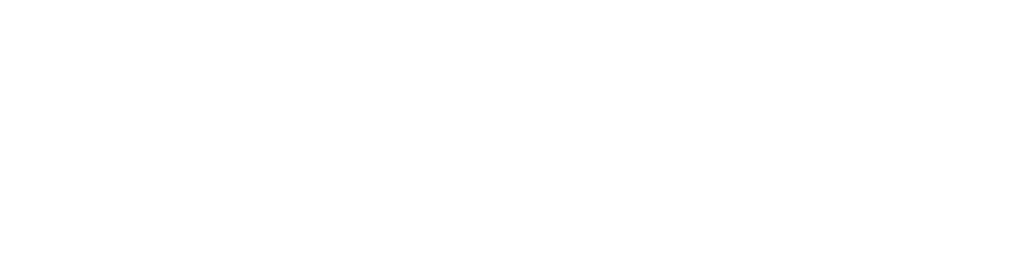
# Model space of a CAD drawing. Header units: millimetres. Extents: x 0 to 658, y -2 to 210.
# Tile 6 of 6: x 424 to 583, y 171 to 205. Entities that reach past the tile are written whole.
import ezdxf

# ---------------------------------------------------------------- set-up
doc = ezdxf.new("R2010")
doc.units = ezdxf.units.MM
doc.layers.add('图框', color=7, linetype='Continuous')
doc.styles.add('SLDTEXTSTYLE1', font='TXT', dxfattribs={"width": 0.7, "bigfont": 'bigfont'})

# ---------------------------------------------------------------- blocks, each defined once
blk = doc.blocks.new('SW_NOTE_1')
at = {"layer": '图框', "color": 0, "attachment_point": 1, "style": 'SLDTEXTSTYLE1'}
for s, insert, char_height in [('\\M+1928D\\M+181461\\M+18141\\M+190E6\\M+1967B\\M+19046导电氧\\M+189BB\\M+18DDD\\M+198F4喷\\M+18EBD处\\M+1979D', (0, 5.46), 4.2333), ('2\\M+18141\\M+1955C\\M+196CA喷\\M+18EBD颜\\M+19046\\M+188C8\\M+19046卡为\\M+18F79\\M+1968C\\M+18CFA60-80um,', (9.53, -1.69), 4.2333), ('\\M+19786纹\\M+18143\\M+192E8\\M+188CA\\M+18D45\\M+18ED5\\M+195C1\\M+18143\\M+193E0\\M+19594\\M+198F4\\M+1967B\\M+19046导电氧\\M+189BB', (16.67, -8.83), 4.23333), ('3\\M+18141喷\\M+18EBD\\M+18E67\\M+19770\\M+1E3DA氨酯\\M+196FB\\M+18EBD', (9.53, -15.98), 4.2333), ('4\\M+18141\\M+18A4F壳\\M+19668盐雾\\M+18143霉\\M+18BDB\\M+18143\\M+192AA热\\M+18143\\M+18D52\\M+19585蚀', (9.53, -23.12), 4.2333)]:
    blk.add_mtext(s, dxfattribs=dict(at, insert=insert, char_height=char_height))

msp = doc.modelspace()

# ---------------------------------------------------------------- block references
at = {"layer": '图框'}
msp.add_blockref('SW_NOTE_1', (171.44396368, 199.31870336), dxfattribs=at)

doc.saveas('drawing.dxf')
